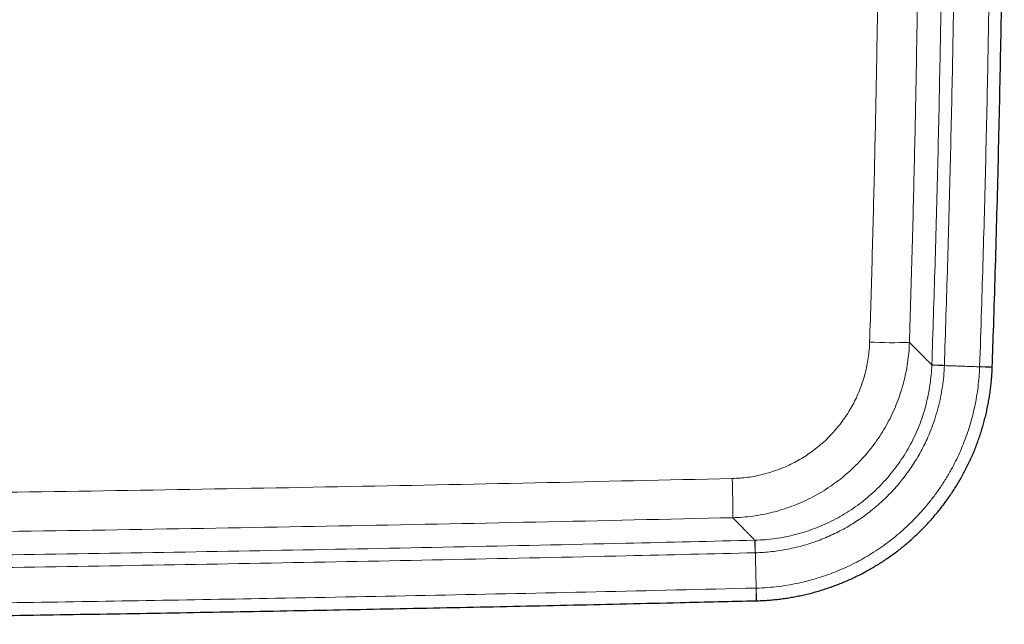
# Model space of a CAD drawing. Header units: millimetres. Extents: x 8 to 971, y 12 to 977.
# Tile 6 of 196: x 438 to 487, y 77 to 107. Entities that reach past the tile are written whole.
import ezdxf

# ---------------------------------------------------------------- set-up
doc = ezdxf.new("R2010")
doc.units = ezdxf.units.MM

msp = doc.modelspace()

# ---------------------------------------------------------------- linework, layer by layer
at = {"color": 252, "linetype": 'Continuous', "lineweight": 0}
for p, q in [((483.144, 90.253), (483.144, 90.263)), ((474.368, 81.578), (474.378, 81.578))]:
    msp.add_line(p, q, dxfattribs=at)
at = {"color": 7, "linetype": 'Continuous', "lineweight": 30}
for p, q in [((486.141, 90.148), (486.142, 90.159)), ((474.441, 78.579), (474.452, 78.579))]:
    msp.add_line(p, q, dxfattribs=at)
at = {"color": 252, "linetype": 'Continuous', "lineweight": 0, "flags": 128}
for points in [[(483.144, 90.263), (483.15, 90.263), (483.164, 90.262), (483.186, 90.262), (483.216, 90.261), (483.253, 90.259), (483.298, 90.258), (483.35, 90.256), (483.407, 90.254), (483.471, 90.252), (483.539, 90.249), (483.611, 90.247), (483.687, 90.244), (483.766, 90.242)], [(483.144, 90.253), (483.149, 90.253), (483.163, 90.253), (483.185, 90.252), (483.215, 90.251), (483.253, 90.249), (483.298, 90.248), (483.349, 90.246), (483.407, 90.244), (483.47, 90.242), (483.539, 90.239), (483.611, 90.237), (483.687, 90.234), (483.766, 90.231)], [(485.515, 90.181), (485.591, 90.178), (485.664, 90.175), (485.734, 90.173), (485.8, 90.171), (485.862, 90.169), (485.919, 90.167), (485.971, 90.165), (486.016, 90.163), (486.055, 90.162), (486.087, 90.161), (486.112, 90.16), (486.13, 90.159), (486.14, 90.159), (486.142, 90.159)], [(485.515, 90.171), (485.59, 90.168), (485.664, 90.165), (485.734, 90.163), (485.8, 90.16), (485.862, 90.158), (485.919, 90.156), (485.97, 90.154), (486.016, 90.153), (486.055, 90.151), (486.087, 90.15), (486.112, 90.149), (486.13, 90.149), (486.14, 90.148), (486.142, 90.148)], [(474.368, 81.578), (474.368, 81.572), (474.369, 81.558), (474.369, 81.536), (474.37, 81.506), (474.371, 81.468), (474.372, 81.424), (474.373, 81.372), (474.375, 81.314), (474.376, 81.251), (474.378, 81.183), (474.38, 81.11), (474.381, 81.034), (474.383, 80.956)], [(474.378, 81.578), (474.378, 81.572), (474.378, 81.558), (474.379, 81.536), (474.38, 81.506), (474.381, 81.469), (474.382, 81.424), (474.383, 81.372), (474.385, 81.315), (474.386, 81.251), (474.388, 81.183), (474.39, 81.111), (474.392, 81.035), (474.394, 80.956)], [(474.426, 79.206), (474.428, 79.13), (474.43, 79.057), (474.431, 78.987), (474.433, 78.921), (474.435, 78.859), (474.436, 78.802), (474.437, 78.75), (474.438, 78.705), (474.439, 78.666), (474.44, 78.634), (474.441, 78.609), (474.441, 78.591), (474.441, 78.581), (474.441, 78.578)], [(474.436, 79.206), (474.438, 79.13), (474.44, 79.057), (474.442, 78.987), (474.443, 78.921), (474.445, 78.859), (474.446, 78.802), (474.448, 78.75), (474.449, 78.705), (474.45, 78.666), (474.451, 78.634), (474.451, 78.609), (474.452, 78.591), (474.452, 78.581), (474.452, 78.579)]]:
    msp.add_lwpolyline(points, dxfattribs=at)
at = {"color": 252, "linetype": 'Continuous', "lineweight": 0}
for centre, radius, start, end in [((481.224, 113.741), 22.375, 267.0225, 272.074), ((419.283, 82.943), 53.994, 359.7351, 1.7974)]:
    msp.add_arc(centre, radius, start, end, dxfattribs=at)
for points, knots in [([(483.144, 90.263), (483.199, 91.908), (483.307, 95.198), (483.44, 100.134), (483.55, 105.071), (483.634, 110.008), (483.692, 114.72), (483.726, 119.207), (483.74, 123.469), (483.736, 128.015), (483.709, 132.845), (483.654, 137.96), (483.573, 143.074), (483.465, 148.188), (483.348, 152.661), (483.232, 156.495), (483.159, 158.625), (483.123, 159.69)], [0, 0, 0, 0, 0.071108, 0.142216, 0.213326, 0.284435, 0.355542, 0.416916, 0.478291, 0.539665, 0.613319, 0.686975, 0.760631, 0.834286, 0.907941, 0.95397, 1, 1, 1, 1]), ([(483.745, 159.712), (483.781, 158.646), (483.854, 156.515), (483.97, 152.679), (484.087, 148.202), (484.195, 143.085), (484.276, 137.968), (484.331, 132.851), (484.358, 128.017), (484.363, 123.468), (484.348, 119.204), (484.314, 114.714), (484.256, 109.999), (484.172, 105.059), (484.062, 100.119), (483.929, 95.18), (483.82, 91.888), (483.766, 90.242)], [0, 0, 0, 0, 0.04603, 0.09206, 0.165714, 0.239369, 0.313025, 0.386681, 0.460335, 0.521709, 0.583084, 0.644458, 0.715565, 0.786674, 0.857783, 0.928892, 1, 1, 1, 1]), ([(485.515, 90.181), (485.547, 91.116), (485.636, 93.756), (485.762, 98.103), (485.885, 103.221), (485.982, 108.34), (486.052, 113.459), (486.091, 117.938), (486.108, 121.778), (486.113, 125.177), (486.105, 128.776), (486.082, 132.574), (486.045, 136.372), (485.993, 140.17), (485.927, 143.967), (485.845, 147.833), (485.746, 151.768), (485.63, 155.771), (485.539, 158.439), (485.494, 159.774)], [0, 0, 0, 0, 0.040319, 0.113868, 0.187419, 0.260971, 0.334522, 0.408071, 0.454035, 0.5, 0.554568, 0.609136, 0.663705, 0.718266, 0.772827, 0.827388, 0.884925, 0.942463, 1, 1, 1, 1]), ([(480.062, 91.395), (480.107, 92.883), (480.199, 95.857), (480.31, 100.318), (480.403, 104.781), (480.475, 109.244), (480.528, 113.707), (480.561, 118.17), (480.574, 122.633), (480.567, 127.097), (480.54, 131.561), (480.493, 136.027), (480.426, 140.496), (480.339, 144.968), (480.232, 149.439), (480.106, 153.911), (480.005, 156.891), (479.954, 158.381)], [0, 0, 0, 0, 0.066621, 0.133243, 0.199866, 0.266488, 0.333109, 0.399731, 0.466353, 0.532975, 0.599597, 0.666219, 0.732974, 0.799731, 0.866488, 0.933244, 1, 1, 1, 1]), ([(481.926, 158.485), (481.976, 156.995), (482.077, 154.016), (482.203, 149.546), (482.311, 145.075), (482.398, 140.604), (482.465, 136.133), (482.512, 131.662), (482.539, 127.19), (482.547, 122.719), (482.534, 118.247), (482.501, 113.773), (482.449, 109.296), (482.376, 104.816), (482.283, 100.337), (482.171, 95.858), (482.08, 92.873), (482.034, 91.38)], [0, 0, 0, 0, 0.066621, 0.133243, 0.199866, 0.266488, 0.333109, 0.399731, 0.466353, 0.532975, 0.599597, 0.666219, 0.732974, 0.799731, 0.866488, 0.933244, 1, 1, 1, 1]), ([(473.25, 84.636), (473.378, 84.642), (473.636, 84.652), (474.02, 84.694), (474.402, 84.755), (474.783, 84.84), (475.16, 84.945), (475.531, 85.072), (475.894, 85.219), (476.248, 85.386), (476.592, 85.573), (476.925, 85.779), (477.247, 86.004), (477.556, 86.247), (477.85, 86.506), (478.13, 86.782), (478.393, 87.072), (478.64, 87.378), (478.869, 87.698), (479.08, 88.031), (479.273, 88.375), (479.446, 88.729), (479.598, 89.091), (479.729, 89.462), (479.839, 89.84), (479.928, 90.224), (479.996, 90.612), (480.043, 91.003), (480.056, 91.265), (480.062, 91.395)], [0, 0, 0, 0, 0.036479, 0.072986, 0.109465, 0.146351, 0.183352, 0.220413, 0.257472, 0.294473, 0.331359, 0.368322, 0.405401, 0.442541, 0.47968, 0.51676, 0.553723, 0.590818, 0.62803, 0.665303, 0.702576, 0.739789, 0.776885, 0.813973, 0.851177, 0.888441, 0.925705, 0.962911, 1, 1, 1, 1]), ([(482.034, 91.38), (482.026, 91.212), (482.009, 90.876), (481.948, 90.374), (481.861, 89.875), (481.746, 89.382), (481.604, 88.897), (481.435, 88.421), (481.239, 87.955), (481.017, 87.501), (480.769, 87.059), (480.497, 86.631), (480.202, 86.22), (479.885, 85.827), (479.546, 85.454), (479.187, 85.1), (478.808, 84.766), (478.411, 84.453), (477.998, 84.164), (477.57, 83.899), (477.128, 83.66), (476.673, 83.445), (476.206, 83.255), (475.729, 83.092), (475.245, 82.956), (474.756, 82.848), (474.265, 82.768), (473.771, 82.713), (473.441, 82.7), (473.276, 82.693)], [0, 0, 0, 0, 0.0370696, 0.0742557, 0.1115004, 0.1487456, 0.1859305, 0.2229995, 0.2600996, 0.2973172, 0.3345945, 0.3718715, 0.4090887, 0.4461885, 0.4831664, 0.5202608, 0.5574141, 0.5945675, 0.6316622, 0.6686396, 0.7055309, 0.7425374, 0.7796023, 0.8166682, 0.8536751, 0.8905662, 0.927035, 0.9635314, 1, 1, 1, 1]), ([(482.034, 91.38), (482.096, 91.317), (482.221, 91.191), (482.39, 91.022), (482.545, 90.866), (482.675, 90.735), (482.785, 90.625), (482.877, 90.532), (482.959, 90.449), (483.031, 90.377), (483.094, 90.314), (483.127, 90.28), (483.144, 90.263)], [0, 0, 0, 0, 0.112806, 0.225612, 0.338436, 0.451261, 0.542706, 0.634151, 0.725596, 0.817064, 0.908532, 1, 1, 1, 1]), ([(474.378, 81.578), (474.547, 81.585), (474.885, 81.599), (475.389, 81.656), (475.889, 81.739), (476.382, 81.851), (476.869, 81.991), (477.347, 82.158), (477.816, 82.351), (478.273, 82.569), (478.715, 82.813), (479.143, 83.081), (479.556, 83.374), (479.952, 83.69), (480.331, 84.027), (480.689, 84.384), (481.026, 84.76), (481.342, 85.156), (481.634, 85.569), (481.904, 85.998), (482.15, 86.442), (482.37, 86.898), (482.562, 87.361), (482.725, 87.83), (482.862, 88.304), (482.974, 88.785), (483.058, 89.272), (483.118, 89.762), (483.135, 90.09), (483.144, 90.253)], [0, 0, 0, 0, 0.0373233, 0.0746765, 0.112, 0.1491308, 0.1863791, 0.2236867, 0.2609944, 0.2982424, 0.3353736, 0.372505, 0.4097534, 0.4470613, 0.4843696, 0.5216178, 0.5587495, 0.5958972, 0.6331624, 0.6704873, 0.7078123, 0.7450777, 0.7822256, 0.8184307, 0.8547441, 0.8911126, 0.9274812, 0.9637947, 1, 1, 1, 1]), ([(483.766, 90.231), (483.766, 90.231), (483.766, 90.056), (483.734, 89.706), (483.674, 89.182), (483.582, 88.662), (483.463, 88.148), (483.316, 87.642), (483.157, 87.184), (482.992, 86.774), (482.826, 86.41), (482.645, 86.053), (482.448, 85.701), (482.234, 85.353), (482.003, 85.012), (481.758, 84.681), (481.473, 84.33), (481.145, 83.962), (480.768, 83.585), (480.401, 83.256), (480.049, 82.972), (479.719, 82.726), (479.379, 82.495), (479.032, 82.281), (478.679, 82.084), (478.323, 81.903), (477.959, 81.736), (477.585, 81.585), (477.201, 81.447), (476.808, 81.325), (476.411, 81.219), (476.01, 81.132), (475.608, 81.062), (475.205, 81.008), (474.8, 80.974), (474.529, 80.956), (474.394, 80.956), (474.394, 80.956)], [0, 0, 0, 0, 0.000004, 0.036189, 0.072479, 0.108827, 0.145178, 0.181478, 0.21767, 0.245194, 0.272742, 0.300294, 0.327822, 0.356159, 0.384524, 0.412889, 0.441228, 0.477922, 0.514644, 0.551337, 0.579654, 0.607997, 0.636339, 0.664654, 0.692171, 0.719711, 0.747248, 0.774761, 0.803068, 0.8314, 0.85973, 0.888034, 0.916013, 0.944016, 0.972018, 0.999996, 1, 1, 1, 1]), ([(474.436, 79.206), (474.436, 79.206), (474.624, 79.206), (474.999, 79.232), (475.56, 79.285), (476.118, 79.37), (476.671, 79.481), (477.188, 79.612), (477.669, 79.757), (478.115, 79.913), (478.554, 80.087), (478.99, 80.28), (479.421, 80.494), (479.847, 80.729), (480.262, 80.981), (480.666, 81.25), (481.056, 81.536), (481.434, 81.837), (481.799, 82.155), (482.164, 82.5), (482.526, 82.877), (482.884, 83.286), (483.222, 83.711), (483.54, 84.152), (483.836, 84.608), (484.098, 85.056), (484.328, 85.495), (484.53, 85.922), (484.715, 86.358), (484.883, 86.804), (485.033, 87.262), (485.164, 87.731), (485.276, 88.204), (485.368, 88.686), (485.44, 89.176), (485.487, 89.672), (485.515, 90.004), (485.515, 90.171), (485.515, 90.171)], [0, 0, 0, 0, 0.000003, 0.032791, 0.065638, 0.098506, 0.131354, 0.164142, 0.191621, 0.219125, 0.246629, 0.274109, 0.302385, 0.330687, 0.358989, 0.387266, 0.415388, 0.443536, 0.471684, 0.499806, 0.531357, 0.56298, 0.59464, 0.626299, 0.657922, 0.689473, 0.716981, 0.744513, 0.772045, 0.799554, 0.82786, 0.856193, 0.884525, 0.912831, 0.941881, 0.970946, 0.999997, 1, 1, 1, 1]), ([(483.766, 90.242), (483.766, 90.238), (483.766, 90.235), (483.766, 90.231), (483.766, 90.231)], [0, 0, 0, 0, 0.994338, 1, 1, 1, 1]), ([(485.515, 90.171), (485.408, 90.174), (485.192, 90.182), (484.864, 90.193), (484.557, 90.204), (484.275, 90.213), (484.018, 90.222), (483.85, 90.228), (483.766, 90.231)], [0, 0, 0, 0, 0.185941, 0.372919, 0.560305, 0.707425, 0.854089, 1, 1, 1, 1]), ([(485.515, 90.171), (485.515, 90.171), (485.515, 90.174), (485.515, 90.177), (485.515, 90.181)], [0, 0, 0, 0, 0.005944, 1, 1, 1, 1]), ([(390.769, 83.53), (392.194, 83.534), (396.875, 83.549), (404.811, 83.598), (414.577, 83.677), (424.349, 83.779), (434.126, 83.904), (443.908, 84.052), (453.689, 84.223), (463.47, 84.415), (469.99, 84.563), (473.25, 84.636)], [0, 0, 0, 0, 0.051815, 0.170219, 0.288622, 0.407025, 0.52562, 0.644215, 0.76281, 0.881405, 1, 1, 1, 1]), ([(473.276, 82.693), (470.02, 82.62), (463.509, 82.473), (453.741, 82.281), (443.973, 82.11), (434.205, 81.962), (424.436, 81.837), (414.667, 81.734), (404.897, 81.656), (396.877, 81.606), (392.112, 81.591), (390.604, 81.586)], [0, 0, 0, 0, 0.118161, 0.236323, 0.354484, 0.472646, 0.590807, 0.708968, 0.827129, 0.945291, 1, 1, 1, 1]), ([(474.368, 81.578), (474.352, 81.595), (474.319, 81.629), (474.256, 81.692), (474.185, 81.765), (474.104, 81.848), (474.013, 81.941), (473.905, 82.051), (473.776, 82.182), (473.625, 82.337), (473.459, 82.506), (473.337, 82.631), (473.276, 82.693)], [0, 0, 0, 0, 0.0917588, 0.1835179, 0.2752757, 0.3670561, 0.4588383, 0.5506185, 0.6629548, 0.7752903, 0.887645, 1, 1, 1, 1]), ([(390.562, 80.412), (390.774, 80.413), (393.829, 80.421), (399.728, 80.454), (408.26, 80.512), (416.791, 80.589), (425.321, 80.684), (433.852, 80.797), (442.382, 80.927), (450.913, 81.075), (459.442, 81.242), (467.261, 81.409), (472.236, 81.527), (474.368, 81.578)], [0, 0, 0, 0, 0.00758, 0.109367, 0.211153, 0.31294, 0.414727, 0.516514, 0.6183, 0.720087, 0.821874, 0.92366, 1, 1, 1, 1]), ([(474.383, 80.956), (472.251, 80.905), (467.275, 80.787), (459.455, 80.619), (450.924, 80.453), (442.393, 80.305), (433.861, 80.174), (425.329, 80.062), (416.797, 79.967), (408.265, 79.889), (399.732, 79.831), (393.835, 79.799), (390.782, 79.791), (390.573, 79.79)], [0, 0, 0, 0, 0.076348, 0.178146, 0.279943, 0.381741, 0.483539, 0.585337, 0.687134, 0.788932, 0.89073, 0.992527, 1, 1, 1, 1]), ([(474.394, 80.956), (474.394, 80.956), (474.39, 80.956), (474.387, 80.956), (474.383, 80.956)], [0, 0, 0, 0, 0.005704, 1, 1, 1, 1]), ([(474.436, 79.206), (474.433, 79.313), (474.428, 79.529), (474.42, 79.857), (474.413, 80.164), (474.406, 80.447), (474.4, 80.703), (474.396, 80.872), (474.394, 80.956)], [0, 0, 0, 0, 0.18594, 0.372917, 0.560305, 0.707424, 0.85409, 1, 1, 1, 1]), ([(390.602, 78.041), (391.4, 78.043), (395.043, 78.054), (401.53, 78.092), (410.064, 78.154), (417.885, 78.228), (424.996, 78.308), (431.396, 78.391), (437.795, 78.483), (444.194, 78.585), (451.109, 78.707), (458.538, 78.85), (466.482, 79.018), (471.778, 79.143), (474.426, 79.206)], [0, 0, 0, 0, 0.028573, 0.130362, 0.2321511, 0.3339401, 0.4102814, 0.4866235, 0.5629657, 0.639307, 0.7156484, 0.8104322, 0.9052162, 1, 1, 1, 1]), ([(474.426, 79.206), (474.429, 79.206), (474.433, 79.206), (474.436, 79.206), (474.436, 79.206)], [0, 0, 0, 0, 0.993954, 1, 1, 1, 1])]:
    msp.add_open_spline(points, degree=3, knots=knots, dxfattribs=at)
at = {"color": 7, "linetype": 'Continuous', "lineweight": 30}
for points, knots in [([(486.142, 90.159), (486.165, 90.846), (486.219, 92.401), (486.294, 94.825), (486.368, 97.433), (486.436, 100.044), (486.497, 102.659), (486.551, 105.274), (486.599, 107.888), (486.639, 110.503), (486.673, 113.118), (486.699, 115.734), (486.719, 118.349), (486.733, 120.964), (486.739, 123.58), (486.738, 126.195), (486.731, 128.81), (486.717, 131.426), (486.696, 134.041), (486.668, 136.656), (486.633, 139.271), (486.591, 141.886), (486.543, 144.501), (486.488, 147.116), (486.425, 149.731), (486.357, 152.345), (486.281, 154.959), (486.203, 157.443), (486.147, 159.055), (486.121, 159.796)], [0, 0, 0, 0, 0.029605, 0.067025, 0.104438, 0.141988, 0.179538, 0.217087, 0.254636, 0.292184, 0.329733, 0.367282, 0.404832, 0.442383, 0.479934, 0.517482, 0.555031, 0.592581, 0.630131, 0.667681, 0.705231, 0.742781, 0.780331, 0.81788, 0.855429, 0.892977, 0.930531, 0.968078, 1, 1, 1, 1]), ([(474.452, 78.579), (474.486, 78.58), (474.615, 78.582), (474.839, 78.594), (475.124, 78.613), (475.409, 78.64), (475.694, 78.673), (475.977, 78.713), (476.26, 78.76), (476.541, 78.814), (476.82, 78.874), (477.098, 78.941), (477.375, 79.015), (477.651, 79.096), (477.925, 79.183), (478.197, 79.277), (478.467, 79.377), (478.733, 79.483), (478.996, 79.595), (479.255, 79.713), (479.512, 79.837), (479.765, 79.968), (480.017, 80.105), (480.265, 80.248), (480.511, 80.397), (480.753, 80.553), (480.991, 80.714), (481.225, 80.88), (481.455, 81.052), (481.68, 81.229), (481.9, 81.411), (482.116, 81.598), (482.327, 81.79), (482.534, 81.987), (482.737, 82.19), (482.935, 82.397), (483.128, 82.61), (483.315, 82.827), (483.498, 83.048), (483.675, 83.273), (483.846, 83.502), (484.012, 83.735), (484.172, 83.971), (484.326, 84.211), (484.474, 84.455), (484.617, 84.704), (484.755, 84.956), (484.886, 85.212), (485.012, 85.471), (485.131, 85.732), (485.243, 85.996), (485.349, 86.261), (485.449, 86.528), (485.541, 86.798), (485.628, 87.07), (485.709, 87.345), (485.782, 87.622), (485.85, 87.901), (485.91, 88.182), (485.964, 88.463), (486.011, 88.746), (486.051, 89.03), (486.085, 89.315), (486.111, 89.599), (486.131, 89.877), (486.138, 90.06), (486.142, 90.148)], [0, 0, 0, 0, 0.005623, 0.021382, 0.037157, 0.052947, 0.068748, 0.084558, 0.100376, 0.116201, 0.131892, 0.147656, 0.163479, 0.179342, 0.195228, 0.211119, 0.226991, 0.242826, 0.258607, 0.274315, 0.289985, 0.305747, 0.321548, 0.337379, 0.353232, 0.369097, 0.384963, 0.40082, 0.41666, 0.432472, 0.448248, 0.463982, 0.479737, 0.49552, 0.511324, 0.527143, 0.542971, 0.558802, 0.574627, 0.590439, 0.606233, 0.622005, 0.637735, 0.65344, 0.669213, 0.685036, 0.700896, 0.716774, 0.732654, 0.748515, 0.764339, 0.78011, 0.795805, 0.811476, 0.827298, 0.843112, 0.858929, 0.874758, 0.89063, 0.90641, 0.92223, 0.938085, 0.953916, 0.969659, 0.985359, 1, 1, 1, 1]), ([(390.612, 77.412), (390.847, 77.413), (392.846, 77.419), (396.609, 77.437), (401.901, 77.467), (407.193, 77.505), (412.485, 77.549), (417.776, 77.601), (423.065, 77.659), (428.354, 77.723), (433.641, 77.795), (438.929, 77.873), (444.219, 77.959), (449.51, 78.051), (454.801, 78.15), (460.092, 78.256), (465.382, 78.369), (470.165, 78.476), (473.185, 78.549), (474.441, 78.579)], [0, 0, 0, 0, 0.008425, 0.071532, 0.134652, 0.197778, 0.260902, 0.324016, 0.387115, 0.450191, 0.513254, 0.576336, 0.63944, 0.702558, 0.765683, 0.828808, 0.891925, 0.955027, 1, 1, 1, 1])]:
    msp.add_open_spline(points, degree=3, knots=knots, dxfattribs=at)

doc.saveas('drawing.dxf')
